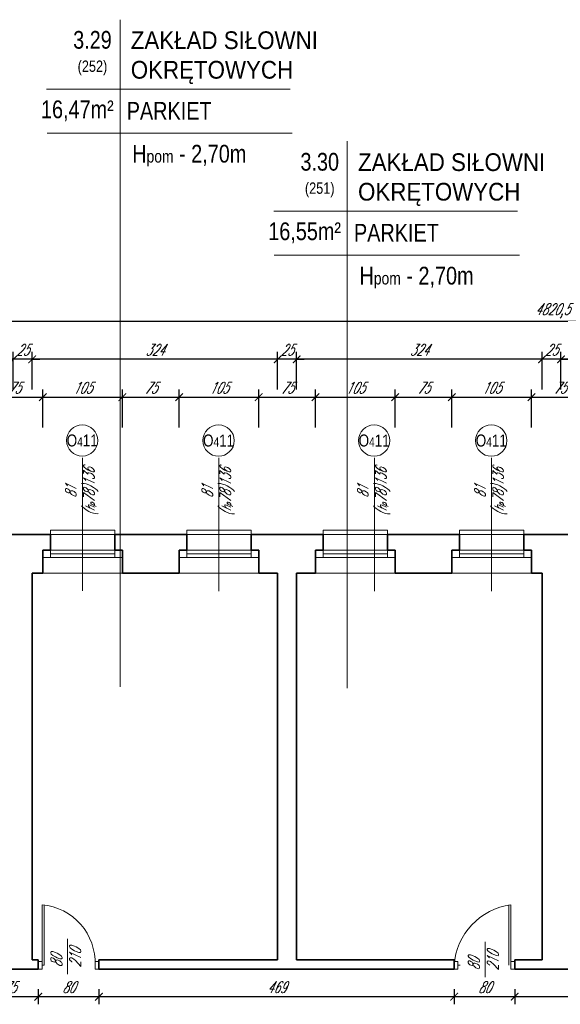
# Model space of a CAD drawing. Header units: millimetres. Extents: x 402 to 79005, y -7782 to 89952.
# Tile 55 of 256: x 24565 to 25278, y 17204 to 18505. Entities that reach past the tile are written whole.
import ezdxf

# ---------------------------------------------------------------- set-up
doc = ezdxf.new("R2010")
doc.units = ezdxf.units.MM
doc.header["$LTSCALE"] = 10
doc.linetypes.add('DASHED', pattern=[19.05, 12.7, -6.35])
doc.layers.get('0').update_dxf_attribs({"lineweight": 0})
doc.layers.get('Defpoints').update_dxf_attribs({"color": 253})
for name, color, linetype, lineweight in [('01 parter - ściany', 253, 'Continuous', 35), ('03-01_okna', 253, 'Continuous', 15), ('03_drzwi', 253, 'Continuous', 15), ('04-1_widok', 253, 'Continuous', 5), ('05-01_wymiary', 253, 'Continuous', 5), ('05-03_opis', 253, 'Continuous', 5)]:
    doc.layers.add(name, color=color, linetype=linetype, lineweight=lineweight)
doc.styles.add('ariel', font='ARIAL.TTF', dxfattribs={"width": 0.8})
doc.styles.add('ariel_wym', font='simplex.shx', dxfattribs={"width": 0.65, "oblique": 25})
doc.dimstyles.new('ariel 50', dxfattribs={"dimtxt": 15, "dimasz": 10, "dimexe": 10, "dimexo": 0, "dimgap": 5, "dimtad": 1, "dimdec": 1, "dimrnd": 0.5, "dimtxsty": 'ariel_wym', "dimblk": 'ARCHTICK', "dimcen": 2.5, "dimdle": 15, "dimazin": 0, "dimtfac": 1, "dimtdec": 1, "dimtix": 1, "dimtmove": 0, "dimatfit": 3, "dimldrblk": 'DOT', "dimfxl": 0, "dimarcsym": 0})
doc.dimstyles.new('ariel 50 wnętrze', dxfattribs={"dimtxt": 15, "dimasz": 10, "dimexe": 10, "dimexo": 0, "dimgap": 5, "dimtad": 1, "dimdec": 1, "dimrnd": 0.5, "dimtxsty": 'ariel_wym', "dimblk": 'ARCHTICK', "dimcen": 2.5, "dimdle": 15, "dimazin": 0, "dimtfac": 1, "dimtdec": 1, "dimtix": 1, "dimtmove": 0, "dimatfit": 3, "dimldrblk": 'DOT', "dimfxl": 0, "dimarcsym": 0})

# ---------------------------------------------------------------- blocks, each defined once
blk = doc.blocks.new('_ArchTick')
at = {"color": 0, "linetype": 'ByBlock', "const_width": 0.15}
blk.add_lwpolyline([(-0.5, -0.5), (0.5, 0.5)], dxfattribs=at)
blk = doc.blocks.new('*D2924')
at = {"layer": '05-01_wymiary', "color": 0, "lineweight": -2}
for p, q in [((25218.2, 17223.9), (25218.2, 17203.9)), ((25550.2, 17223.9), (25550.2, 17203.9)), ((25565.2, 17213.9), (25203.2, 17213.9))]:
    blk.add_line(p, q, dxfattribs=at)
at = {"layer": 'Defpoints', "color": 0, "lineweight": 0}
for p in [(25218.2, 17250.4), (25550.2, 17250.4), (25218.2, 17213.9)]:
    blk.add_point(p, dxfattribs=at)
at = {"layer": '05-01_wymiary', "color": 0, "lineweight": -2, "xscale": 10, "yscale": 10, "zscale": 10, "rotation": 180}
blk.add_blockref('_ArchTick', (25218.2, 17213.9), dxfattribs=at)
at = {"layer": '05-01_wymiary', "color": 0, "lineweight": -2, "xscale": 10, "yscale": 10, "zscale": 10}
blk.add_blockref('_ArchTick', (25550.2, 17213.9), dxfattribs=at)
at = {"layer": '05-01_wymiary', "color": 0, "insert": (25384.2, 17226.4), "char_height": 15, "attachment_point": 5, "style": 'ariel_wym'}
blk.add_mtext('332', dxfattribs=at)
blk = doc.blocks.new('_Dot')
at = {"color": 0, "linetype": 'ByBlock', "lineweight": -2}
blk.add_line((-0.5, 0), (-1, 0), dxfattribs=at)
at = {"color": 0, "linetype": 'ByBlock', "const_width": 0.5}
blk.add_lwpolyline([(-0.25, 0, 1), (0.25, 0, 1)], format="xyb", close=True, dxfattribs=at)
blk = doc.blocks.new('*D2925')
at = {"layer": '05-01_wymiary', "color": 0, "lineweight": -2}
for p, q in [((25138.2, 17223.9), (25138.2, 17203.9)), ((25218.2, 17223.9), (25218.2, 17203.9)), ((25233.2, 17213.9), (25123.2, 17213.9))]:
    blk.add_line(p, q, dxfattribs=at)
at = {"layer": 'Defpoints', "color": 0, "lineweight": 0}
for p in [(25138.2, 17250.4), (25218.2, 17250.4), (25138.2, 17213.9)]:
    blk.add_point(p, dxfattribs=at)
at = {"layer": '05-01_wymiary', "color": 0, "lineweight": -2, "xscale": 10, "yscale": 10, "zscale": 10, "rotation": 180}
blk.add_blockref('_ArchTick', (25138.2, 17213.9), dxfattribs=at)
at = {"layer": '05-01_wymiary', "color": 0, "lineweight": -2, "xscale": 10, "yscale": 10, "zscale": 10}
blk.add_blockref('_ArchTick', (25218.2, 17213.9), dxfattribs=at)
at = {"layer": '05-01_wymiary', "color": 0, "insert": (25178.2, 17226.4), "char_height": 15, "attachment_point": 5, "style": 'ariel_wym'}
blk.add_mtext('80', dxfattribs=at)
blk = doc.blocks.new('*D2926')
at = {"layer": '05-01_wymiary', "color": 0, "lineweight": -2}
for p, q in [((24669.2, 17223.9), (24669.2, 17203.9)), ((25138.2, 17223.9), (25138.2, 17203.9)), ((25153.2, 17213.9), (24654.2, 17213.9))]:
    blk.add_line(p, q, dxfattribs=at)
at = {"layer": 'Defpoints', "color": 0, "lineweight": 0}
for p in [(24669.2, 17250.4), (25138.2, 17250.4), (24669.2, 17213.9)]:
    blk.add_point(p, dxfattribs=at)
at = {"layer": '05-01_wymiary', "color": 0, "lineweight": -2, "xscale": 10, "yscale": 10, "zscale": 10, "rotation": 180}
blk.add_blockref('_ArchTick', (24669.2, 17213.9), dxfattribs=at)
at = {"layer": '05-01_wymiary', "color": 0, "lineweight": -2, "xscale": 10, "yscale": 10, "zscale": 10}
blk.add_blockref('_ArchTick', (25138.2, 17213.9), dxfattribs=at)
at = {"layer": '05-01_wymiary', "color": 0, "insert": (24903.7, 17226.4), "char_height": 15, "attachment_point": 5, "style": 'ariel_wym'}
blk.add_mtext('469', dxfattribs=at)
blk = doc.blocks.new('*D2927')
at = {"layer": '05-01_wymiary', "color": 0, "lineweight": -2}
for p, q in [((24589.2, 17223.9), (24589.2, 17203.9)), ((24669.2, 17223.9), (24669.2, 17203.9)), ((24684.2, 17213.9), (24574.2, 17213.9))]:
    blk.add_line(p, q, dxfattribs=at)
at = {"layer": 'Defpoints', "color": 0, "lineweight": 0}
for p in [(24589.2, 17250.4), (24669.2, 17250.4), (24589.2, 17213.9)]:
    blk.add_point(p, dxfattribs=at)
at = {"layer": '05-01_wymiary', "color": 0, "lineweight": -2, "xscale": 10, "yscale": 10, "zscale": 10, "rotation": 180}
blk.add_blockref('_ArchTick', (24589.2, 17213.9), dxfattribs=at)
at = {"layer": '05-01_wymiary', "color": 0, "lineweight": -2, "xscale": 10, "yscale": 10, "zscale": 10}
blk.add_blockref('_ArchTick', (24669.2, 17213.9), dxfattribs=at)
at = {"layer": '05-01_wymiary', "color": 0, "insert": (24629.2, 17226.4), "char_height": 15, "attachment_point": 5, "style": 'ariel_wym'}
blk.add_mtext('80', dxfattribs=at)
blk = doc.blocks.new('*D2928')
at = {"layer": '05-01_wymiary', "color": 0, "lineweight": -2}
for p, q in [((24514.2, 17223.9), (24514.2, 17203.9)), ((24589.2, 17223.9), (24589.2, 17203.9)), ((24604.2, 17213.9), (24499.2, 17213.9))]:
    blk.add_line(p, q, dxfattribs=at)
at = {"layer": 'Defpoints', "color": 0, "lineweight": 0}
for p in [(24514.2, 17250.4), (24589.2, 17250.4), (24514.2, 17213.9)]:
    blk.add_point(p, dxfattribs=at)
at = {"layer": '05-01_wymiary', "color": 0, "lineweight": -2, "xscale": 10, "yscale": 10, "zscale": 10, "rotation": 180}
blk.add_blockref('_ArchTick', (24514.2, 17213.9), dxfattribs=at)
at = {"layer": '05-01_wymiary', "color": 0, "lineweight": -2, "xscale": 10, "yscale": 10, "zscale": 10}
blk.add_blockref('_ArchTick', (24589.2, 17213.9), dxfattribs=at)
at = {"layer": '05-01_wymiary', "color": 0, "insert": (24551.7, 17226.4), "char_height": 15, "attachment_point": 5, "style": 'ariel_wym'}
blk.add_mtext('75', dxfattribs=at)
blk = doc.blocks.new('*D2976')
at = {"layer": '05-01_wymiary', "color": 0, "lineweight": -2}
for p, q in [((24520.2, 17965.9), (24520.2, 18015.9)), ((24595.2, 17965.9), (24595.2, 18015.9)), ((24505.2, 18005.9), (24610.2, 18005.9))]:
    blk.add_line(p, q, dxfattribs=at)
at = {"layer": 'Defpoints', "color": 0, "lineweight": 0}
for p in [(24595.2, 18005.9), (24520.2, 17773.4), (24595.2, 17773.4)]:
    blk.add_point(p, dxfattribs=at)
at = {"layer": '05-01_wymiary', "color": 0, "lineweight": -2, "xscale": 10, "yscale": 10, "zscale": 10, "rotation": 180}
blk.add_blockref('_ArchTick', (24520.2, 18005.9), dxfattribs=at)
at = {"layer": '05-01_wymiary', "color": 0, "lineweight": -2, "xscale": 10, "yscale": 10, "zscale": 10}
blk.add_blockref('_ArchTick', (24595.2, 18005.9), dxfattribs=at)
at = {"layer": '05-01_wymiary', "color": 0, "insert": (24557.7, 18018.4), "char_height": 15, "attachment_point": 5, "style": 'ariel_wym'}
blk.add_mtext('75', dxfattribs=at)
blk = doc.blocks.new('*D2977')
at = {"layer": '05-01_wymiary', "color": 0, "lineweight": -2}
for p, q in [((24595.2, 17965.9), (24595.2, 18015.9)), ((24700.2, 17965.9), (24700.2, 18015.9)), ((24580.2, 18005.9), (24715.2, 18005.9))]:
    blk.add_line(p, q, dxfattribs=at)
at = {"layer": 'Defpoints', "color": 0, "lineweight": 0}
for p in [(24700.2, 18005.9), (24595.2, 17773.4), (24700.2, 17773.4)]:
    blk.add_point(p, dxfattribs=at)
at = {"layer": '05-01_wymiary', "color": 0, "lineweight": -2, "xscale": 10, "yscale": 10, "zscale": 10, "rotation": 180}
blk.add_blockref('_ArchTick', (24595.2, 18005.9), dxfattribs=at)
at = {"layer": '05-01_wymiary', "color": 0, "lineweight": -2, "xscale": 10, "yscale": 10, "zscale": 10}
blk.add_blockref('_ArchTick', (24700.2, 18005.9), dxfattribs=at)
at = {"layer": '05-01_wymiary', "color": 0, "insert": (24647.7, 18018.4), "char_height": 15, "attachment_point": 5, "style": 'ariel_wym'}
blk.add_mtext('105', dxfattribs=at)
blk = doc.blocks.new('*D2978')
at = {"layer": '05-01_wymiary', "color": 0, "lineweight": -2}
for p, q in [((24700.2, 17965.9), (24700.2, 18015.9)), ((24775.2, 17965.9), (24775.2, 18015.9)), ((24685.2, 18005.9), (24790.2, 18005.9))]:
    blk.add_line(p, q, dxfattribs=at)
at = {"layer": 'Defpoints', "color": 0, "lineweight": 0}
for p in [(24775.2, 18005.9), (24700.2, 17773.4), (24775.2, 17773.4)]:
    blk.add_point(p, dxfattribs=at)
at = {"layer": '05-01_wymiary', "color": 0, "lineweight": -2, "xscale": 10, "yscale": 10, "zscale": 10, "rotation": 180}
blk.add_blockref('_ArchTick', (24700.2, 18005.9), dxfattribs=at)
at = {"layer": '05-01_wymiary', "color": 0, "lineweight": -2, "xscale": 10, "yscale": 10, "zscale": 10}
blk.add_blockref('_ArchTick', (24775.2, 18005.9), dxfattribs=at)
at = {"layer": '05-01_wymiary', "color": 0, "insert": (24737.7, 18018.4), "char_height": 15, "attachment_point": 5, "style": 'ariel_wym'}
blk.add_mtext('75', dxfattribs=at)
blk = doc.blocks.new('*D2979')
at = {"layer": '05-01_wymiary', "color": 0, "lineweight": -2}
for p, q in [((24775.2, 17965.9), (24775.2, 18015.9)), ((24880.2, 17965.9), (24880.2, 18015.9)), ((24760.2, 18005.9), (24895.2, 18005.9))]:
    blk.add_line(p, q, dxfattribs=at)
at = {"layer": 'Defpoints', "color": 0, "lineweight": 0}
for p in [(24880.2, 18005.9), (24775.2, 17773.4), (24880.2, 17773.4)]:
    blk.add_point(p, dxfattribs=at)
at = {"layer": '05-01_wymiary', "color": 0, "lineweight": -2, "xscale": 10, "yscale": 10, "zscale": 10, "rotation": 180}
blk.add_blockref('_ArchTick', (24775.2, 18005.9), dxfattribs=at)
at = {"layer": '05-01_wymiary', "color": 0, "lineweight": -2, "xscale": 10, "yscale": 10, "zscale": 10}
blk.add_blockref('_ArchTick', (24880.2, 18005.9), dxfattribs=at)
at = {"layer": '05-01_wymiary', "color": 0, "insert": (24827.7, 18018.4), "char_height": 15, "attachment_point": 5, "style": 'ariel_wym'}
blk.add_mtext('105', dxfattribs=at)
blk = doc.blocks.new('*D2980')
at = {"layer": '05-01_wymiary', "color": 0, "lineweight": -2}
for p, q in [((24880.2, 17965.9), (24880.2, 18015.9)), ((24955.2, 17965.9), (24955.2, 18015.9)), ((24865.2, 18005.9), (24970.2, 18005.9))]:
    blk.add_line(p, q, dxfattribs=at)
at = {"layer": 'Defpoints', "color": 0, "lineweight": 0}
for p in [(24955.2, 18005.9), (24880.2, 17773.4), (24955.2, 17773.4)]:
    blk.add_point(p, dxfattribs=at)
at = {"layer": '05-01_wymiary', "color": 0, "lineweight": -2, "xscale": 10, "yscale": 10, "zscale": 10, "rotation": 180}
blk.add_blockref('_ArchTick', (24880.2, 18005.9), dxfattribs=at)
at = {"layer": '05-01_wymiary', "color": 0, "lineweight": -2, "xscale": 10, "yscale": 10, "zscale": 10}
blk.add_blockref('_ArchTick', (24955.2, 18005.9), dxfattribs=at)
at = {"layer": '05-01_wymiary', "color": 0, "insert": (24917.7, 18018.4), "char_height": 15, "attachment_point": 5, "style": 'ariel_wym'}
blk.add_mtext('75', dxfattribs=at)
blk = doc.blocks.new('*D2981')
at = {"layer": '05-01_wymiary', "color": 0, "lineweight": -2}
for p, q in [((24955.2, 17965.9), (24955.2, 18015.9)), ((25060.2, 17965.9), (25060.2, 18015.9)), ((24940.2, 18005.9), (25075.2, 18005.9))]:
    blk.add_line(p, q, dxfattribs=at)
at = {"layer": 'Defpoints', "color": 0, "lineweight": 0}
for p in [(25060.2, 18005.9), (24955.2, 17773.4), (25060.2, 17773.4)]:
    blk.add_point(p, dxfattribs=at)
at = {"layer": '05-01_wymiary', "color": 0, "lineweight": -2, "xscale": 10, "yscale": 10, "zscale": 10, "rotation": 180}
blk.add_blockref('_ArchTick', (24955.2, 18005.9), dxfattribs=at)
at = {"layer": '05-01_wymiary', "color": 0, "lineweight": -2, "xscale": 10, "yscale": 10, "zscale": 10}
blk.add_blockref('_ArchTick', (25060.2, 18005.9), dxfattribs=at)
at = {"layer": '05-01_wymiary', "color": 0, "insert": (25007.7, 18018.4), "char_height": 15, "attachment_point": 5, "style": 'ariel_wym'}
blk.add_mtext('105', dxfattribs=at)
blk = doc.blocks.new('*D2982')
at = {"layer": '05-01_wymiary', "color": 0, "lineweight": -2}
for p, q in [((25060.2, 17965.9), (25060.2, 18015.9)), ((25135.2, 17965.9), (25135.2, 18015.9)), ((25045.2, 18005.9), (25150.2, 18005.9))]:
    blk.add_line(p, q, dxfattribs=at)
at = {"layer": 'Defpoints', "color": 0, "lineweight": 0}
for p in [(25135.2, 18005.9), (25060.2, 17773.4), (25135.2, 17773.4)]:
    blk.add_point(p, dxfattribs=at)
at = {"layer": '05-01_wymiary', "color": 0, "lineweight": -2, "xscale": 10, "yscale": 10, "zscale": 10, "rotation": 180}
blk.add_blockref('_ArchTick', (25060.2, 18005.9), dxfattribs=at)
at = {"layer": '05-01_wymiary', "color": 0, "lineweight": -2, "xscale": 10, "yscale": 10, "zscale": 10}
blk.add_blockref('_ArchTick', (25135.2, 18005.9), dxfattribs=at)
at = {"layer": '05-01_wymiary', "color": 0, "insert": (25097.7, 18018.4), "char_height": 15, "attachment_point": 5, "style": 'ariel_wym'}
blk.add_mtext('75', dxfattribs=at)
blk = doc.blocks.new('*D2983')
at = {"layer": '05-01_wymiary', "color": 0, "lineweight": -2}
for p, q in [((25135.2, 17965.9), (25135.2, 18015.9)), ((25240.2, 17965.9), (25240.2, 18015.9)), ((25120.2, 18005.9), (25255.2, 18005.9))]:
    blk.add_line(p, q, dxfattribs=at)
at = {"layer": 'Defpoints', "color": 0, "lineweight": 0}
for p in [(25240.2, 18005.9), (25135.2, 17773.4), (25240.2, 17773.4)]:
    blk.add_point(p, dxfattribs=at)
at = {"layer": '05-01_wymiary', "color": 0, "lineweight": -2, "xscale": 10, "yscale": 10, "zscale": 10, "rotation": 180}
blk.add_blockref('_ArchTick', (25135.2, 18005.9), dxfattribs=at)
at = {"layer": '05-01_wymiary', "color": 0, "lineweight": -2, "xscale": 10, "yscale": 10, "zscale": 10}
blk.add_blockref('_ArchTick', (25240.2, 18005.9), dxfattribs=at)
at = {"layer": '05-01_wymiary', "color": 0, "insert": (25187.7, 18018.4), "char_height": 15, "attachment_point": 5, "style": 'ariel_wym'}
blk.add_mtext('105', dxfattribs=at)
blk = doc.blocks.new('*D2984')
at = {"layer": '05-01_wymiary', "color": 0, "lineweight": -2}
for p, q in [((25240.2, 17965.9), (25240.2, 18015.9)), ((25315.2, 17965.9), (25315.2, 18015.9)), ((25225.2, 18005.9), (25330.2, 18005.9))]:
    blk.add_line(p, q, dxfattribs=at)
at = {"layer": 'Defpoints', "color": 0, "lineweight": 0}
for p in [(25315.2, 18005.9), (25240.2, 17773.4), (25315.2, 17773.4)]:
    blk.add_point(p, dxfattribs=at)
at = {"layer": '05-01_wymiary', "color": 0, "lineweight": -2, "xscale": 10, "yscale": 10, "zscale": 10, "rotation": 180}
blk.add_blockref('_ArchTick', (25240.2, 18005.9), dxfattribs=at)
at = {"layer": '05-01_wymiary', "color": 0, "lineweight": -2, "xscale": 10, "yscale": 10, "zscale": 10}
blk.add_blockref('_ArchTick', (25315.2, 18005.9), dxfattribs=at)
at = {"layer": '05-01_wymiary', "color": 0, "insert": (25277.7, 18018.4), "char_height": 15, "attachment_point": 5, "style": 'ariel_wym'}
blk.add_mtext('75', dxfattribs=at)
blk = doc.blocks.new('*D3028')
at = {"layer": '05-01_wymiary', "color": 0, "lineweight": -2}
for p, q in [((25690.2, 18055.9), (25264.2, 18055.9)), ((25279.2, 18015.9), (25279.2, 18065.9)), ((25675.2, 18015.9), (25675.2, 18065.9))]:
    blk.add_line(p, q, dxfattribs=at)
at = {"layer": 'Defpoints', "color": 0, "lineweight": 0}
for p in [(25279.2, 18055.9), (25279.2, 17773.4), (25675.2, 17700.4)]:
    blk.add_point(p, dxfattribs=at)
at = {"layer": '05-01_wymiary', "color": 0, "lineweight": -2, "xscale": 10, "yscale": 10, "zscale": 10, "rotation": 180}
blk.add_blockref('_ArchTick', (25279.2, 18055.9), dxfattribs=at)
at = {"layer": '05-01_wymiary', "color": 0, "lineweight": -2, "xscale": 10, "yscale": 10, "zscale": 10}
blk.add_blockref('_ArchTick', (25675.2, 18055.9), dxfattribs=at)
at = {"layer": '05-01_wymiary', "color": 0, "insert": (25477.2, 18068.4), "char_height": 15, "attachment_point": 5, "style": 'ariel_wym'}
blk.add_mtext('396', dxfattribs=at)
blk = doc.blocks.new('*D3029')
at = {"layer": '05-01_wymiary', "color": 0, "lineweight": -2}
for p, q in [((25254.2, 18055.9), (25244.2, 18055.9)), ((25254.2, 18015.9), (25254.2, 18065.9)), ((25279.2, 18055.9), (25254.2, 18055.9)), ((25279.2, 18015.9), (25279.2, 18065.9)), ((25279.2, 18055.9), (25289.2, 18055.9))]:
    blk.add_line(p, q, dxfattribs=at)
at = {"layer": 'Defpoints', "color": 0, "lineweight": 0}
for p in [(25254.2, 18055.9), (25254.2, 17773.4), (25279.2, 17773.4)]:
    blk.add_point(p, dxfattribs=at)
at = {"layer": '05-01_wymiary', "color": 0, "lineweight": -2, "xscale": 10, "yscale": 10, "zscale": 10}
blk.add_blockref('_ArchTick', (25254.2, 18055.9), dxfattribs=at)
at = {"layer": '05-01_wymiary', "color": 0, "lineweight": -2, "xscale": 10, "yscale": 10, "zscale": 10, "rotation": 180}
blk.add_blockref('_ArchTick', (25279.2, 18055.9), dxfattribs=at)
at = {"layer": '05-01_wymiary', "color": 0, "insert": (25266.7, 18068.4), "char_height": 15, "attachment_point": 5, "style": 'ariel_wym'}
blk.add_mtext('25', dxfattribs=at)
blk = doc.blocks.new('*D3030')
at = {"layer": '05-01_wymiary', "color": 0, "lineweight": -2}
for p, q in [((25269.2, 18055.9), (24915.2, 18055.9)), ((24930.2, 18015.9), (24930.2, 18065.9)), ((25254.2, 18015.9), (25254.2, 18065.9))]:
    blk.add_line(p, q, dxfattribs=at)
at = {"layer": 'Defpoints', "color": 0, "lineweight": 0}
for p in [(24930.2, 18055.9), (24930.2, 17773.4), (25254.2, 17773.4)]:
    blk.add_point(p, dxfattribs=at)
at = {"layer": '05-01_wymiary', "color": 0, "lineweight": -2, "xscale": 10, "yscale": 10, "zscale": 10, "rotation": 180}
blk.add_blockref('_ArchTick', (24930.2, 18055.9), dxfattribs=at)
at = {"layer": '05-01_wymiary', "color": 0, "lineweight": -2, "xscale": 10, "yscale": 10, "zscale": 10}
blk.add_blockref('_ArchTick', (25254.2, 18055.9), dxfattribs=at)
at = {"layer": '05-01_wymiary', "color": 0, "insert": (25092.2, 18068.4), "char_height": 15, "attachment_point": 5, "style": 'ariel_wym'}
blk.add_mtext('324', dxfattribs=at)
blk = doc.blocks.new('*D3031')
at = {"layer": '05-01_wymiary', "color": 0, "lineweight": -2}
for p, q in [((24905.2, 18055.9), (24895.2, 18055.9)), ((24905.2, 18015.9), (24905.2, 18065.9)), ((24930.2, 18055.9), (24905.2, 18055.9)), ((24930.2, 18015.9), (24930.2, 18065.9)), ((24930.2, 18055.9), (24940.2, 18055.9))]:
    blk.add_line(p, q, dxfattribs=at)
at = {"layer": 'Defpoints', "color": 0, "lineweight": 0}
for p in [(24905.2, 18055.9), (24905.2, 17773.4), (24930.2, 17773.4)]:
    blk.add_point(p, dxfattribs=at)
at = {"layer": '05-01_wymiary', "color": 0, "lineweight": -2, "xscale": 10, "yscale": 10, "zscale": 10}
blk.add_blockref('_ArchTick', (24905.2, 18055.9), dxfattribs=at)
at = {"layer": '05-01_wymiary', "color": 0, "lineweight": -2, "xscale": 10, "yscale": 10, "zscale": 10, "rotation": 180}
blk.add_blockref('_ArchTick', (24930.2, 18055.9), dxfattribs=at)
at = {"layer": '05-01_wymiary', "color": 0, "insert": (24917.7, 18068.4), "char_height": 15, "attachment_point": 5, "style": 'ariel_wym'}
blk.add_mtext('25', dxfattribs=at)
blk = doc.blocks.new('*D3032')
at = {"layer": '05-01_wymiary', "color": 0, "lineweight": -2}
for p, q in [((24920.2, 18055.9), (24566.2, 18055.9)), ((24581.2, 18015.9), (24581.2, 18065.9)), ((24905.2, 18015.9), (24905.2, 18065.9))]:
    blk.add_line(p, q, dxfattribs=at)
at = {"layer": 'Defpoints', "color": 0, "lineweight": 0}
for p in [(24581.2, 18055.9), (24581.2, 17773.4), (24905.2, 17773.4)]:
    blk.add_point(p, dxfattribs=at)
at = {"layer": '05-01_wymiary', "color": 0, "lineweight": -2, "xscale": 10, "yscale": 10, "zscale": 10, "rotation": 180}
blk.add_blockref('_ArchTick', (24581.2, 18055.9), dxfattribs=at)
at = {"layer": '05-01_wymiary', "color": 0, "lineweight": -2, "xscale": 10, "yscale": 10, "zscale": 10}
blk.add_blockref('_ArchTick', (24905.2, 18055.9), dxfattribs=at)
at = {"layer": '05-01_wymiary', "color": 0, "insert": (24743.2, 18068.4), "char_height": 15, "attachment_point": 5, "style": 'ariel_wym'}
blk.add_mtext('324', dxfattribs=at)
blk = doc.blocks.new('*D3033')
at = {"layer": '05-01_wymiary', "color": 0, "lineweight": -2}
for p, q in [((24556.2, 18055.9), (24546.2, 18055.9)), ((24556.2, 18015.9), (24556.2, 18065.9)), ((24581.2, 18055.9), (24556.2, 18055.9)), ((24581.2, 18015.9), (24581.2, 18065.9)), ((24581.2, 18055.9), (24591.2, 18055.9))]:
    blk.add_line(p, q, dxfattribs=at)
at = {"layer": 'Defpoints', "color": 0, "lineweight": 0}
for p in [(24556.2, 18055.9), (24556.2, 17773.4), (24581.2, 17773.4)]:
    blk.add_point(p, dxfattribs=at)
at = {"layer": '05-01_wymiary', "color": 0, "lineweight": -2, "xscale": 10, "yscale": 10, "zscale": 10}
blk.add_blockref('_ArchTick', (24556.2, 18055.9), dxfattribs=at)
at = {"layer": '05-01_wymiary', "color": 0, "lineweight": -2, "xscale": 10, "yscale": 10, "zscale": 10, "rotation": 180}
blk.add_blockref('_ArchTick', (24581.2, 18055.9), dxfattribs=at)
at = {"layer": '05-01_wymiary', "color": 0, "insert": (24568.7, 18068.4), "char_height": 15, "attachment_point": 5, "style": 'ariel_wym'}
blk.add_mtext('25', dxfattribs=at)
blk = doc.blocks.new('*D3034')
at = {"layer": '05-01_wymiary', "color": 0, "lineweight": -2}
for p, q in [((24571.2, 18055.9), (24145.2, 18055.9)), ((24160.2, 18015.9), (24160.2, 18065.9)), ((24556.2, 18015.9), (24556.2, 18065.9))]:
    blk.add_line(p, q, dxfattribs=at)
at = {"layer": 'Defpoints', "color": 0, "lineweight": 0}
for p in [(24160.2, 18055.9), (24160.2, 17773.4), (24556.2, 17773.4)]:
    blk.add_point(p, dxfattribs=at)
at = {"layer": '05-01_wymiary', "color": 0, "lineweight": -2, "xscale": 10, "yscale": 10, "zscale": 10, "rotation": 180}
blk.add_blockref('_ArchTick', (24160.2, 18055.9), dxfattribs=at)
at = {"layer": '05-01_wymiary', "color": 0, "lineweight": -2, "xscale": 10, "yscale": 10, "zscale": 10}
blk.add_blockref('_ArchTick', (24556.2, 18055.9), dxfattribs=at)
at = {"layer": '05-01_wymiary', "color": 0, "insert": (24358.2, 18068.4), "char_height": 15, "attachment_point": 5, "style": 'ariel_wym'}
blk.add_mtext('396', dxfattribs=at)
blk = doc.blocks.new('*D3043')
at = {"layer": '05-01_wymiary', "color": 0, "lineweight": -2}
for p, q in [((27693.2, 18105.9), (22842.8, 18105.9)), ((22857.8, 18065.9), (22857.8, 18115.9)), ((27678.2, 18065.9), (27678.2, 18115.9))]:
    blk.add_line(p, q, dxfattribs=at)
at = {"layer": 'Defpoints', "color": 0, "lineweight": 0}
for p in [(22857.8, 18105.9), (27678.2, 17640.4), (22857.8, 17627.4)]:
    blk.add_point(p, dxfattribs=at)
at = {"layer": '05-01_wymiary', "color": 0, "lineweight": -2, "xscale": 10, "yscale": 10, "zscale": 10, "rotation": 180}
blk.add_blockref('_ArchTick', (22857.8, 18105.9), dxfattribs=at)
at = {"layer": '05-01_wymiary', "color": 0, "lineweight": -2, "xscale": 10, "yscale": 10, "zscale": 10}
blk.add_blockref('_ArchTick', (27678.2, 18105.9), dxfattribs=at)
at = {"layer": '05-01_wymiary', "color": 0, "insert": (25268, 18119.8), "char_height": 15, "attachment_point": 5, "style": 'ariel_wym'}
blk.add_mtext('4820,5', dxfattribs=at)

msp = doc.modelspace()

# ---------------------------------------------------------------- linework, layer by layer
at = {"layer": '01 parter - ściany'}
for p, q in [((24510.22, 17824.4), (24605.22, 17824.4)), ((24605.22, 17803.9), (24605.22, 17824.4)), ((24690.22, 17824.4), (24785.22, 17824.4)), ((24690.22, 17803.9), (24690.22, 17824.4)), ((24785.22, 17803.9), (24785.22, 17824.4)), ((24870.22, 17824.4), (24965.22, 17824.4)), ((24870.22, 17803.9), (24870.22, 17824.4)), ((24965.22, 17803.9), (24965.22, 17824.4)), ((25050.22, 17824.4), (25145.22, 17824.4)), ((25050.22, 17803.9), (25050.22, 17824.4)), ((25145.22, 17803.9), (25145.22, 17824.4)), ((25230.22, 17824.4), (25325.22, 17824.4)), ((25230.22, 17803.9), (25230.22, 17824.4)), ((24595.22, 17773.4), (24595.22, 17803.9)), ((24595.22, 17803.9), (24605.22, 17803.9)), ((24700.22, 17803.9), (24690.22, 17803.9)), ((24700.22, 17773.4), (24700.22, 17803.9)), ((24775.22, 17773.4), (24775.22, 17803.9)), ((24775.22, 17803.9), (24785.22, 17803.9)), ((24880.22, 17803.9), (24870.22, 17803.9)), ((24880.22, 17773.4), (24880.22, 17803.9)), ((24955.22, 17773.4), (24955.22, 17803.9)), ((24955.22, 17803.9), (24965.22, 17803.9)), ((25060.22, 17803.9), (25050.22, 17803.9)), ((25060.22, 17773.4), (25060.22, 17803.9)), ((25135.22, 17773.4), (25135.22, 17803.9)), ((25135.22, 17803.9), (25145.22, 17803.9)), ((25240.22, 17803.9), (25230.22, 17803.9)), ((25240.22, 17773.4), (25240.22, 17803.9)), ((24581.23, 17773.4), (24581.23, 17262.4)), ((24581.23, 17773.4), (24595.22, 17773.4)), ((24700.22, 17773.4), (24775.22, 17773.4)), ((24880.22, 17773.4), (24905.23, 17773.4)), ((24905.23, 17773.4), (24905.23, 17262.4)), ((24930.23, 17773.4), (24930.23, 17262.4)), ((24930.23, 17773.4), (24955.22, 17773.4)), ((25060.22, 17773.4), (25135.22, 17773.4)), ((25240.22, 17773.4), (25254.23, 17773.4)), ((25254.23, 17773.4), (25254.23, 17262.4)), ((24581.23, 17262.4), (24589.17, 17262.4)), ((24589.17, 17250.4), (24589.17, 17262.4)), ((24669.17, 17262.4), (24905.23, 17262.4)), ((24669.17, 17250.4), (24669.17, 17262.4)), ((24930.23, 17262.4), (25138.17, 17262.4)), ((25138.17, 17250.4), (25138.17, 17262.4)), ((25218.17, 17262.4), (25254.23, 17262.4)), ((25218.17, 17250.4), (25218.17, 17262.4)), ((24514.17, 17250.4), (24589.17, 17250.4)), ((24669.17, 17250.4), (25138.17, 17250.4)), ((25218.17, 17250.4), (25550.17, 17250.4))]:
    msp.add_line(p, q, dxfattribs=at)
at = {"layer": '03-01_okna', "linetype": 'DASHED'}
for p, q in [((24605.22, 17824.4), (24690.22, 17824.4)), ((24785.22, 17824.4), (24870.22, 17824.4)), ((24965.22, 17824.4), (25050.22, 17824.4)), ((25145.22, 17824.4), (25230.22, 17824.4))]:
    msp.add_line(p, q, dxfattribs=at)
at = {"layer": '03-01_okna', "linetype": 'Continuous', "lineweight": 0}
for p, q in [((24595.22, 17803.9), (24692.72, 17803.9)), ((24595.22, 17803.9), (24700.22, 17803.9)), ((24595.22, 17793.9), (24700.22, 17793.9)), ((24605.22, 17793.9), (24605.22, 17803.9)), ((24605.22, 17798.9), (24690.22, 17798.9)), ((24690.22, 17793.9), (24690.22, 17803.9)), ((24775.22, 17803.9), (24872.72, 17803.9)), ((24775.22, 17803.9), (24880.22, 17803.9)), ((24775.22, 17793.9), (24880.22, 17793.9)), ((24785.22, 17793.9), (24785.22, 17803.9)), ((24785.22, 17798.9), (24870.22, 17798.9)), ((24870.22, 17793.9), (24870.22, 17803.9)), ((24955.22, 17803.9), (25052.72, 17803.9)), ((24955.22, 17803.9), (25060.22, 17803.9)), ((24955.22, 17793.9), (25060.22, 17793.9)), ((24965.22, 17793.9), (24965.22, 17803.9)), ((24965.22, 17798.9), (25050.22, 17798.9)), ((25050.22, 17793.9), (25050.22, 17803.9)), ((25135.22, 17803.9), (25232.72, 17803.9)), ((25135.22, 17803.9), (25240.22, 17803.9)), ((25135.22, 17793.9), (25240.22, 17793.9)), ((25145.22, 17793.9), (25145.22, 17803.9)), ((25145.22, 17798.9), (25230.22, 17798.9)), ((25230.22, 17793.9), (25230.22, 17803.9))]:
    msp.add_line(p, q, dxfattribs=at)
for points in [[(24690.22, 17824.4), (24690.22, 17830.4), (24605.22, 17830.4), (24605.22, 17824.4)], [(24870.22, 17824.4), (24870.22, 17830.4), (24785.22, 17830.4), (24785.22, 17824.4)], [(25050.22, 17824.4), (25050.22, 17830.4), (24965.22, 17830.4), (24965.22, 17824.4)], [(25230.22, 17824.4), (25230.22, 17830.4), (25145.22, 17830.4), (25145.22, 17824.4)]]:
    msp.add_lwpolyline(points, dxfattribs=at)
at = {"layer": '03_drzwi'}
for p, q in [((24594.17, 17255.4), (24594.17, 17335.4)), ((24597.17, 17255.4), (24597.14, 17335.4)), ((25210.17, 17255.4), (25210.2, 17335.4)), ((25213.17, 17255.4), (25213.17, 17335.4)), ((25213.17, 17255.4), (25213.17, 17335.4)), ((24627.73, 17243.81), (24627.73, 17290.46)), ((25178.97, 17239.58), (25178.97, 17286.23)), ((24594.17, 17260.4), (24589.17, 17260.4)), ((24594.17, 17250.4), (24594.17, 17260.4)), ((24669.17, 17260.4), (24664.17, 17260.4)), ((24664.17, 17260.4), (24664.17, 17250.4)), ((25143.17, 17260.4), (25138.17, 17260.4)), ((25143.17, 17250.4), (25143.17, 17260.4)), ((25218.17, 17260.4), (25213.17, 17260.4)), ((25213.17, 17260.4), (25213.17, 17250.4)), ((24589.17, 17250.4), (24594.17, 17250.4)), ((24597.17, 17255.4), (24594.17, 17255.4)), ((24664.17, 17250.4), (24669.17, 17250.4)), ((25138.17, 17250.4), (25143.17, 17250.4)), ((25146.17, 17255.4), (25143.17, 17255.4)), ((25213.17, 17250.4), (25218.17, 17250.4))]:
    msp.add_line(p, q, dxfattribs=at)
for centre, radius, start, end in [((24587.37, 17258.83), 76.88, 357.44671, 84.92514), ((25224.93, 17249.22), 86.98, 97.77068, 175.92454)]:
    msp.add_arc(centre, radius, start, end, dxfattribs=at)
at = {"layer": '04-1_widok'}
for p, q in [((24700.22, 17773.4), (24595.22, 17773.4)), ((24880.22, 17773.4), (24775.22, 17773.4)), ((25060.22, 17773.4), (24955.22, 17773.4)), ((25240.22, 17773.4), (25135.22, 17773.4))]:
    msp.add_line(p, q, dxfattribs=at)
at = {"layer": '05-03_opis'}
for p, q in [((24697.28, 18504.5), (24697.28, 17623.41)), ((24599.97, 18412.83), (24921.65, 18412.83)), ((24600.75, 18354.47), (24924.53, 18354.47)), ((24996.84, 18343.9), (24996.84, 17621.66)), ((24899.98, 18251.75), (25221.66, 18251.75)), ((24900.76, 18193.39), (25224.54, 18193.39))]:
    msp.add_line(p, q, dxfattribs=at)
at = {"layer": '05-03_opis', "lineweight": 0}
for p, q in [((24647.72, 17749.88), (24647.72, 17925.89)), ((24827.72, 17749.8), (24827.72, 17925.82)), ((25033.1, 17749.8), (25033.1, 17925.82)), ((25187.72, 17749.8), (25187.72, 17925.82))]:
    msp.add_line(p, q, dxfattribs=at)
for centre in [(24647.22, 17948.58), (24827.22, 17948.51), (25032.6, 17948.51), (25187.22, 17948.51)]:
    msp.add_circle(centre, 20.69, dxfattribs=at)

# ---------------------------------------------------------------- texts
at = {"layer": '03_drzwi', "char_height": 15, "width": 160.5905, "attachment_point": 7, "rotation": 90, "style": 'ariel_wym'}
for insert in [(24645.61, 17252.75), (25196.84, 17248.52)]:
    msp.add_mtext('80\\P210', dxfattribs=dict(at, insert=insert))
at = {"layer": '05-03_opis', "char_height": 23.4234, "style": 'ariel'}
for s, insert, width, attachment_point in [('{\\fArial|b0|i0|c238|p34;3.29\\P\\H0.6404x;(252)}', (24660.75, 18460.33), 108.9126, 5), ('\\W0.9;{\\fArial|b0|i0|c238|p34;ZAKŁAD SIŁOWNI\\POKRĘTOWYCH}', (24711.32, 18454.32), 356.6375, 4), ('{\\fArial|b0|i0|c238|p34;16,47m²}', (24640.82, 18383.92), 108.9126, 5), ('{\\fArial|b0|i0|c238|p34;PARKIET}', (24705.99, 18384.2), 322.789, 4), ('{\\fArial|b0|i0|c238|p34; H\\H0.7x;pom\\H1.429x; - 2,70m}', (24705.99, 18325.01), 322.789, 4), ('{\\fArial|b0|i0|c238|p34;3.30\\P\\H0.6404x;(251)}', (24960.77, 18299.26), 108.9126, 5), ('\\W0.9;{\\fArial|b0|i0|c238|p34;ZAKŁAD SIŁOWNI\\POKRĘTOWYCH}', (25011.33, 18293.24), 356.6375, 4), ('{\\fArial|b0|i0|c238|p34;16,55m²}', (24940.83, 18222.85), 108.9126, 5), ('{\\fArial|b0|i0|c238|p34;PARKIET}', (25006, 18223.12), 322.789, 4), ('{\\fArial|b0|i0|c238|p34; H\\H0.7x;pom\\H1.429x; - 2,70m}', (25006, 18163.94), 322.789, 4)]:
    msp.add_mtext(s, dxfattribs=dict(at, insert=insert, width=width, attachment_point=attachment_point))
at = {"layer": '05-03_opis', "lineweight": 0, "char_height": 15.84, "width": 75.1935, "attachment_point": 5, "style": 'ariel'}
for insert in [(24647.22, 17948.58), (24827.22, 17948.51), (25032.6, 17948.51), (25187.22, 17948.51)]:
    msp.add_mtext('O{\\H0.7576x;4}11', dxfattribs=dict(at, insert=insert))
at = {"layer": '05-03_opis', "lineweight": 0, "char_height": 14.4, "width": 62.6613, "attachment_point": 5, "rotation": 90, "style": 'ariel_wym'}
for insert in [(24646.65, 17881.01), (24826.65, 17880.93), (25032.03, 17880.93), (25186.65, 17880.93)]:
    msp.add_mtext('81\\P({\\H0.8333x;h\\H0.6x;p}78)136', dxfattribs=dict(at, insert=insert))

# ---------------------------------------------------------------- dimensions: what is measured, and where the dimension line sits
at = {"layer": '05-01_wymiary'}
for base, p1, p2, picture, middle in [((22857.82, 18105.92), (27678.23, 17640.4), (22857.82, 17627.4), '*D3043', (25268.03, 18119.85)), ((24160.23, 18055.92), (24556.23, 17773.4), (24160.23, 17773.4), '*D3034', (24358.23, 18068.42)), ((24556.23, 18055.92), (24581.23, 17773.4), (24556.23, 17773.4), '*D3033', (24568.73, 18068.42)), ((24581.23, 18055.92), (24905.23, 17773.4), (24581.23, 17773.4), '*D3032', (24743.23, 18068.42)), ((24905.23, 18055.92), (24930.23, 17773.4), (24905.23, 17773.4), '*D3031', (24917.73, 18068.42)), ((24930.23, 18055.92), (25254.23, 17773.4), (24930.23, 17773.4), '*D3030', (25092.23, 18068.42)), ((25254.23, 18055.92), (25279.23, 17773.4), (25254.23, 17773.4), '*D3029', (25266.73, 18068.42)), ((25279.23, 18055.92), (25675.23, 17700.4), (25279.23, 17773.4), '*D3028', (25477.23, 18068.42)), ((24595.22, 18005.92), (24520.22, 17773.4), (24595.22, 17773.4), '*D2976', (24557.72, 18018.42)), ((24700.22, 18005.92), (24595.22, 17773.4), (24700.22, 17773.4), '*D2977', (24647.72, 18018.42)), ((24775.22, 18005.92), (24700.22, 17773.4), (24775.22, 17773.4), '*D2978', (24737.72, 18018.42)), ((24880.22, 18005.92), (24775.22, 17773.4), (24880.22, 17773.4), '*D2979', (24827.72, 18018.42)), ((24955.22, 18005.92), (24880.22, 17773.4), (24955.22, 17773.4), '*D2980', (24917.72, 18018.42)), ((25060.22, 18005.92), (24955.22, 17773.4), (25060.22, 17773.4), '*D2981', (25007.72, 18018.42)), ((25135.22, 18005.92), (25060.22, 17773.4), (25135.22, 17773.4), '*D2982', (25097.72, 18018.42)), ((25240.22, 18005.92), (25135.22, 17773.4), (25240.22, 17773.4), '*D2983', (25187.72, 18018.42)), ((25315.22, 18005.92), (25240.22, 17773.4), (25315.22, 17773.4), '*D2984', (25277.72, 18018.42))]:
    dim = msp.add_linear_dim(base=base, p1=p1, p2=p2, dimstyle='ariel 50', dxfattribs=at)
    dim.commit()
    dim.dimension.update_dxf_attribs({"geometry": picture, "text_midpoint": middle})
for base, p1, p2, picture, middle in [((24514.17, 17213.86), (24589.17, 17250.4), (24514.17, 17250.4), '*D2928', (24551.67, 17226.36)), ((24589.17, 17213.86), (24669.17, 17250.4), (24589.17, 17250.4), '*D2927', (24629.17, 17226.36)), ((24669.17, 17213.86), (25138.17, 17250.4), (24669.17, 17250.4), '*D2926', (24903.67, 17226.36)), ((25138.17, 17213.86), (25218.17, 17250.4), (25138.17, 17250.4), '*D2925', (25178.17, 17226.36)), ((25218.17, 17213.86), (25550.17, 17250.4), (25218.17, 17250.4), '*D2924', (25384.17, 17226.36))]:
    dim = msp.add_linear_dim(base=base, p1=p1, p2=p2, dimstyle='ariel 50 wnętrze', override={"dimtmove": 1}, dxfattribs=at)
    dim.commit()
    dim.dimension.update_dxf_attribs({"geometry": picture, "text_midpoint": middle})

doc.saveas('drawing.dxf')
